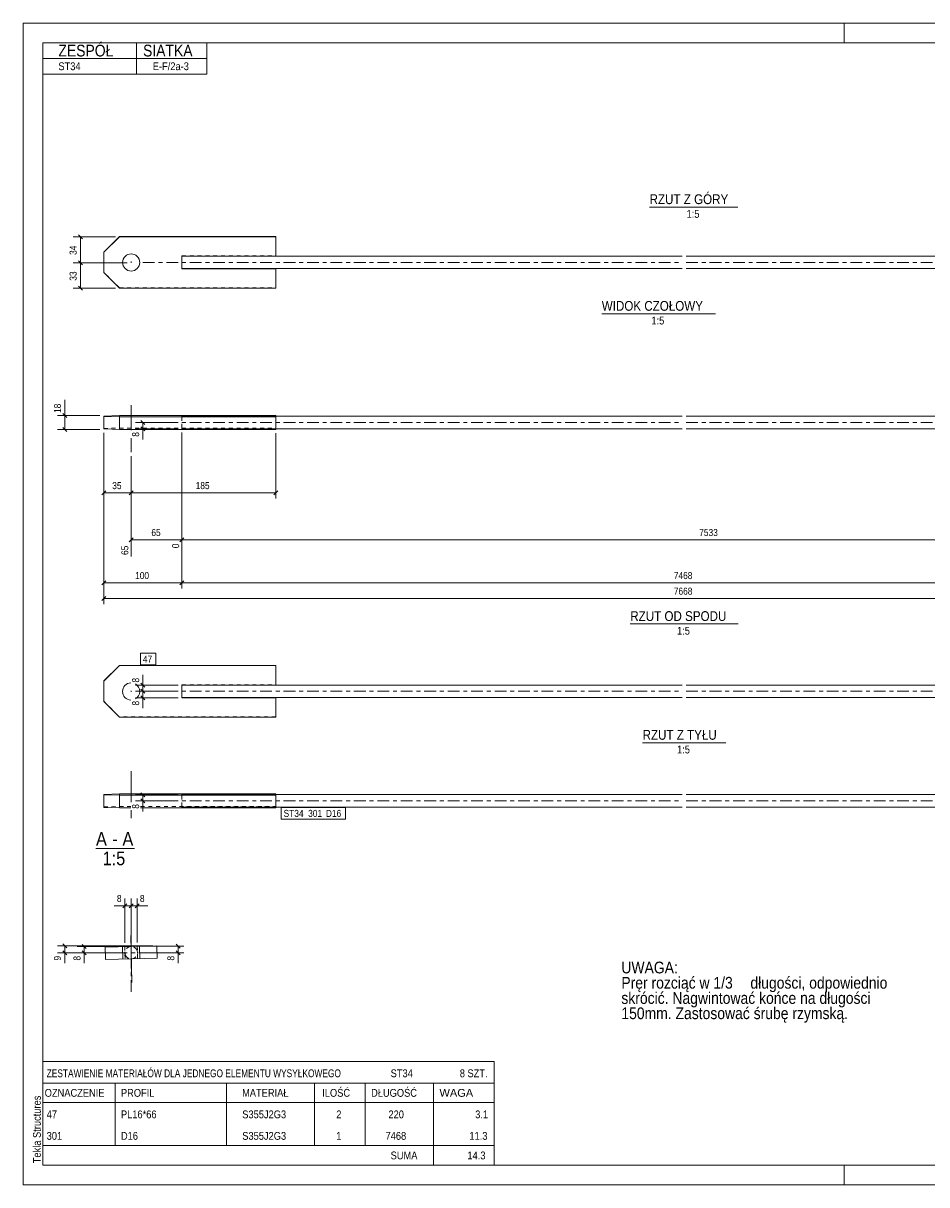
# Model space of a CAD drawing. Header units: millimetres. Extents: x 0 to 420, y 0 to 297.
# Tile 1 of 2: x 0 to 231, y 0 to 297. Entities that reach past the tile are written whole.
import ezdxf

# ---------------------------------------------------------------- set-up
doc = ezdxf.new("R2010")
doc.units = ezdxf.units.MM
for name, pattern in [('XKITLINE00', [0]), ('XKITLINE01', [4, 1, -1, 1, -1]), ('XKITLINE03', [6, 3, -1, 1, -1])]:
    doc.linetypes.add(name, pattern=pattern)
for name, color, linetype, lineweight in [('Arkusz rysunku', 3, 'Continuous', 0), ('Element', 2, 'Continuous', 0), ('Inny typ obiektu', 7, 'Continuous', 0), ('Tekst', 7, 'Continuous', 0), ('Wymiar', 4, 'Continuous', 0), ('Znak elementu', 2, 'Continuous', 0), ('Śruba', 3, 'Continuous', 0)]:
    doc.layers.add(name, color=color, linetype=linetype, lineweight=lineweight)
doc.styles.add('ARIAL', font='ARIAL.TTF')

msp = doc.modelspace()

# ---------------------------------------------------------------- linework, layer by layer
at = {"layer": 'Arkusz rysunku', "linetype": 'XKITLINE00', "lineweight": 0}
for p, q in [((420, 297), (0, 297)), ((0, 297), (0, 0)), ((0, 292), (0, 297)), ((5, 297), (0, 297)), ((210, 292), (210, 297)), ((415, 292), (5, 292)), ((5, 292), (5, 5)), ((0, 0), (0, 5)), ((5, 5), (415, 5)), ((210, 0), (210, 5)), ((0, 0), (420, 0))]:
    msp.add_line(p, q, dxfattribs=at)
at = {"layer": 'Element', "linetype": 'XKITLINE00', "lineweight": 0}
for p, q in [((24.62, 242.5), (20.62, 238.5)), ((20.62, 238.42), (24.62, 242.42)), ((24.62, 242.42), (24.62, 242.5)), ((64.62, 242.5), (24.62, 242.5)), ((64.62, 242.42), (24.62, 242.42)), ((64.62, 237.43), (64.62, 242.5)), ((20.62, 238.5), (20.62, 233.23)), ((40.62, 237.43), (64.62, 237.43)), ((40.62, 237.43), (40.62, 235.87)), ((40.62, 235.86), (40.62, 235.87)), ((40.62, 235.86), (40.62, 235.86)), ((40.62, 235.86), (40.62, 234.23)), ((168.62, 237.46), (64.62, 237.46)), ((273.62, 237.46), (169.62, 237.46)), ((20.62, 233.23), (24.62, 229.23)), ((40.62, 234.26), (168.62, 234.26)), ((40.62, 234.23), (64.62, 234.23)), ((64.62, 229.23), (64.62, 234.26)), ((169.62, 234.26), (297.62, 234.26)), ((24.62, 229.23), (64.62, 229.23)), ((24.62, 196.67), (20.62, 196.57)), ((20.62, 196.57), (20.62, 196.45)), ((20.62, 196.45), (24.62, 196.36)), ((20.62, 196.45), (20.62, 193.25)), ((64.62, 196.67), (24.62, 196.67)), ((24.62, 196.36), (64.62, 196.36)), ((24.62, 193.16), (24.62, 196.36)), ((40.62, 196.47), (40.62, 196.55)), ((40.62, 196.55), (64.62, 196.55)), ((40.62, 196.51), (168.62, 196.51)), ((64.62, 196.47), (40.62, 196.47)), ((64.62, 196.55), (64.62, 196.67)), ((64.62, 196.51), (64.62, 196.55)), ((64.62, 196.36), (64.62, 196.47)), ((64.62, 196.36), (64.62, 193.16)), ((169.62, 196.51), (297.62, 196.51)), ((20.62, 193.25), (24.62, 193.16)), ((24.62, 193.16), (64.62, 193.16)), ((168.62, 193.31), (64.62, 193.31)), ((273.62, 193.31), (169.62, 193.31)), ((20.62, 128.82), (24.62, 132.81)), ((24.62, 132.74), (20.62, 128.74)), ((24.62, 132.81), (64.62, 132.81)), ((24.62, 132.81), (24.62, 132.74)), ((64.62, 132.74), (24.62, 132.74)), ((64.62, 132.81), (64.62, 132.74)), ((64.62, 127.74), (64.62, 132.74)), ((20.62, 128.74), (20.62, 128.82)), ((20.62, 128.74), (20.62, 123.54)), ((40.62, 124.54), (40.62, 127.74)), ((64.62, 127.74), (40.62, 127.74)), ((168.62, 127.78), (64.62, 127.78)), ((273.62, 127.78), (169.62, 127.78)), ((24.62, 119.54), (20.62, 123.54)), ((40.62, 124.58), (168.62, 124.58)), ((40.62, 124.54), (64.62, 124.54)), ((64.62, 124.54), (64.62, 124.58)), ((64.62, 119.54), (64.62, 124.54)), ((169.62, 124.58), (297.62, 124.58)), ((24.62, 119.54), (64.62, 119.54)), ((20.62, 99.82), (24.62, 99.92)), ((20.62, 99.82), (20.62, 96.5)), ((20.62, 99.7), (24.62, 99.6)), ((24.62, 99.92), (64.62, 99.92)), ((24.62, 99.6), (24.62, 96.41)), ((64.62, 99.6), (24.62, 99.6)), ((40.62, 99.72), (40.62, 99.8)), ((40.62, 99.8), (64.62, 99.8)), ((40.62, 99.76), (168.62, 99.76)), ((40.62, 99.72), (64.62, 99.72)), ((64.62, 99.8), (64.62, 99.92)), ((64.62, 99.8), (64.62, 99.76)), ((64.62, 96.41), (64.62, 99.72)), ((169.62, 99.76), (297.62, 99.76)), ((24.62, 96.41), (20.62, 96.5)), ((27.5, 96.41), (24.62, 96.41)), ((64.62, 96.41), (30.02, 96.41)), ((168.62, 96.56), (64.62, 96.56)), ((273.62, 96.56), (169.62, 96.56)), ((20.98, 60.78), (34.18, 61.1)), ((20.98, 60.78), (34.18, 61.1)), ((20.98, 60.78), (21.06, 57.58)), ((21.06, 57.58), (20.98, 60.78)), ((34.18, 61.1), (34.26, 57.9)), ((34.18, 61.1), (34.26, 57.9)), ((21.06, 57.58), (34.26, 57.9)), ((34.26, 57.9), (21.06, 57.58))]:
    msp.add_line(p, q, dxfattribs=at)
at = {"layer": 'Element', "linetype": 'XKITLINE03', "lineweight": 0}
for p, q in [((30.62, 235.86), (168.62, 235.86)), ((169.62, 235.86), (307.62, 235.86)), ((30.62, 194.91), (168.62, 194.91)), ((169.62, 194.91), (307.62, 194.91)), ((30.62, 126.18), (168.62, 126.18)), ((169.62, 126.18), (307.62, 126.18)), ((30.62, 98.16), (168.62, 98.16)), ((169.62, 98.16), (307.62, 98.16)), ((27.62, 49.34), (27.62, 69.34)), ((17.62, 59.34), (37.62, 59.34))]:
    msp.add_line(p, q, dxfattribs=at)
at = {"layer": 'Element', "linetype": 'XKITLINE01', "lineweight": 0}
for p, q in [((40.62, 237.5), (40.62, 237.43)), ((40.62, 237.5), (40.62, 237.43)), ((40.62, 237.5), (64.62, 237.5)), ((64.62, 237.46), (40.62, 237.46)), ((40.62, 235.87), (40.62, 237.46)), ((40.62, 234.26), (40.62, 236.66)), ((40.62, 235.86), (40.62, 235.87)), ((40.62, 235.87), (40.62, 235.86)), ((24.62, 229.3), (20.62, 233.3)), ((40.62, 234.3), (64.62, 234.3)), ((64.62, 234.3), (64.62, 234.26)), ((64.62, 234.26), (64.62, 234.3)), ((24.62, 229.23), (24.62, 229.3)), ((24.62, 229.3), (64.62, 229.3)), ((20.62, 196.57), (20.62, 196.45)), ((24.62, 196.36), (24.62, 196.67)), ((40.62, 196.55), (40.62, 193.28)), ((40.62, 193.31), (40.62, 196.51)), ((64.62, 196.36), (64.62, 196.67)), ((64.62, 196.36), (64.62, 196.51)), ((64.62, 196.47), (64.62, 196.36)), ((20.62, 193.38), (24.62, 193.47)), ((24.62, 193.47), (64.62, 193.47)), ((40.62, 193.35), (64.62, 193.35)), ((64.62, 193.31), (40.62, 193.31)), ((40.62, 193.28), (64.62, 193.28)), ((40.62, 127.82), (64.62, 127.82)), ((40.62, 127.74), (40.62, 127.82)), ((64.62, 127.78), (40.62, 127.78)), ((40.62, 124.58), (40.62, 127.78)), ((20.62, 123.62), (24.62, 119.62)), ((40.62, 124.62), (64.62, 124.62)), ((64.62, 124.62), (64.62, 124.58)), ((64.62, 124.58), (64.62, 124.62)), ((64.62, 119.62), (24.62, 119.62)), ((24.62, 119.62), (24.62, 119.54)), ((64.62, 119.62), (64.62, 119.54)), ((20.62, 99.82), (20.62, 99.7)), ((24.62, 99.92), (24.62, 99.6)), ((40.62, 99.76), (40.62, 96.56)), ((40.62, 96.52), (40.62, 99.72)), ((64.62, 99.92), (64.62, 99.8)), ((64.62, 99.76), (64.62, 99.6)), ((20.62, 96.63), (24.62, 96.72)), ((20.62, 96.5), (20.62, 96.63)), ((24.62, 96.72), (27.5, 96.72)), ((30.02, 96.72), (64.62, 96.72)), ((64.62, 96.6), (40.62, 96.6)), ((40.62, 96.6), (40.62, 96.52)), ((64.62, 96.56), (40.62, 96.56)), ((40.62, 96.52), (64.62, 96.52)), ((64.62, 96.72), (64.62, 96.6)), ((64.62, 96.52), (64.62, 96.41)), ((25.98, 60.9), (26.06, 57.7)), ((29.18, 60.98), (29.26, 57.78))]:
    msp.add_line(p, q, dxfattribs=at)
for start, end in [(30, 210), (210, 30)]:
    msp.add_arc((27.62, 59.34), 1.6, start, end, dxfattribs=at)
at = {"layer": 'Inny typ obiektu', "linetype": 'XKITLINE00', "lineweight": 0}
for p, q in [((5, 292), (47, 292)), ((5, 292), (5, 288)), ((29, 288), (29, 292)), ((47, 288), (47, 292)), ((5, 288), (47, 288)), ((5, 288), (5, 284)), ((29, 288), (29, 284)), ((47, 288), (47, 284)), ((5, 284), (47, 284)), ((160.26, 250), (182.86, 250)), ((148.02, 222.73), (177.1, 222.73)), ((155.32, 143.41), (182.92, 143.41)), ((158.47, 113.04), (179.77, 113.04)), ((18.62, 85.96), (28.5, 85.96)), ((5, 31.5), (5, 26)), ((5, 31.5), (120.5, 31.5)), ((120.5, 31.5), (120.5, 26)), ((5, 26), (5, 21)), ((5, 26), (120.5, 26)), ((23.5, 26), (23.5, 21)), ((52, 21), (52, 26)), ((74.5, 26), (74.5, 21)), ((87.5, 26), (87.5, 21)), ((105, 26), (105, 21)), ((120.5, 26), (120.5, 21)), ((5, 21), (120.5, 21)), ((5, 21), (5, 15.5)), ((23.5, 21), (23.5, 15.5)), ((52, 15.5), (52, 21)), ((74.5, 21), (74.5, 15.5)), ((87.5, 21), (87.5, 15.5)), ((105, 21), (105, 15.5)), ((120.5, 21), (120.5, 15.5)), ((5, 15.5), (5, 10)), ((23.5, 15.5), (23.5, 10)), ((52, 10), (52, 15.5)), ((74.5, 15.5), (74.5, 10)), ((87.5, 15.5), (87.5, 10)), ((105, 15.5), (105, 10)), ((120.5, 15.5), (120.5, 10)), ((5, 10), (5, 5)), ((5, 10), (120.5, 10)), ((105, 10), (105, 5)), ((120.5, 10), (120.5, 5)), ((5, 5), (120.5, 5))]:
    msp.add_line(p, q, dxfattribs=at)
at = {"layer": 'Wymiar', "linetype": 'XKITLINE00', "lineweight": 0}
for p, q in [((23.62, 242.42), (12.76, 242.42)), ((14.11, 242.93), (15.13, 241.91)), ((14.62, 235.76), (14.62, 242.42)), ((26.62, 235.76), (12.76, 235.76)), ((26.62, 235.76), (12.76, 235.76)), ((14.11, 236.27), (15.13, 235.25)), ((14.11, 236.27), (15.13, 235.25)), ((14.62, 229.23), (14.62, 235.76)), ((23.62, 229.23), (12.76, 229.23)), ((14.11, 229.74), (15.13, 228.72)), ((10.62, 196.67), (10.62, 200.69)), ((10.62, 196.67), (10.62, 200.69)), ((19.62, 196.67), (8.76, 196.67)), ((10.11, 197.18), (11.13, 196.16)), ((10.62, 193.16), (10.62, 196.67)), ((19.62, 193.16), (8.76, 193.16)), ((10.11, 193.67), (11.13, 192.65)), ((39.62, 194.91), (28.76, 194.91)), ((39.62, 193.28), (28.76, 193.28)), ((30.11, 195.42), (31.13, 194.41)), ((30.11, 193.78), (31.13, 192.77)), ((30.62, 193.28), (30.62, 194.91)), ((30.62, 193.28), (30.62, 190.59)), ((30.62, 193.28), (30.62, 190.59)), ((20.62, 192.25), (20.62, 148.47)), ((20.62, 192.25), (20.62, 152.47)), ((20.62, 192.25), (20.62, 175.47)), ((40.62, 192.31), (40.62, 152.47)), ((40.62, 192.31), (40.62, 152.47)), ((40.62, 192.31), (40.62, 162.76)), ((40.62, 192.31), (40.62, 162.76)), ((64.62, 192.16), (64.62, 175.47)), ((27.62, 186.32), (27.62, 160.63)), ((27.62, 186.32), (27.62, 175.47)), ((27.62, 186.32), (27.62, 175.47)), ((21.13, 177.42), (20.11, 176.41)), ((20.62, 176.91), (27.62, 176.91)), ((28.13, 177.42), (27.11, 176.41)), ((28.13, 177.42), (27.11, 176.41)), ((27.62, 176.91), (64.62, 176.91)), ((65.13, 177.42), (64.11, 176.41)), ((28.13, 165.42), (27.11, 164.41)), ((27.62, 164.91), (40.62, 164.91)), ((41.13, 165.42), (40.11, 164.41)), ((41.13, 165.42), (40.16, 164.45)), ((40.62, 164.91), (310.62, 164.91)), ((21.13, 154.42), (20.11, 153.41)), ((20.62, 153.91), (40.62, 153.91)), ((41.13, 154.42), (40.11, 153.41)), ((41.13, 154.42), (40.11, 153.41)), ((40.62, 153.91), (297.62, 153.91)), ((21.13, 150.42), (20.11, 149.41)), ((20.62, 149.91), (317.62, 149.91)), ((39.62, 127.74), (28.76, 127.74)), ((30.11, 128.25), (31.13, 127.23)), ((30.62, 127.74), (30.62, 130.42)), ((30.62, 127.74), (30.62, 130.42)), ((30.62, 126.18), (30.62, 127.74)), ((39.62, 126.18), (28.76, 126.18)), ((39.62, 126.18), (28.76, 126.18)), ((30.11, 126.69), (31.13, 125.67)), ((30.11, 126.69), (31.13, 125.67)), ((30.11, 125.05), (31.13, 124.03)), ((30.62, 124.54), (30.62, 126.18)), ((39.62, 124.54), (28.76, 124.54)), ((30.62, 124.54), (30.62, 121.86)), ((30.62, 124.54), (30.62, 121.86)), ((39.62, 99.72), (28.76, 99.72)), ((39.62, 98.16), (28.76, 98.16)), ((30.11, 100.23), (31.13, 99.21)), ((30.11, 98.67), (31.13, 97.65)), ((30.62, 98.16), (30.62, 99.72)), ((30.62, 98.16), (30.62, 95.48)), ((30.62, 98.16), (30.62, 95.48)), ((25.98, 71.34), (23.3, 71.34)), ((25.98, 71.34), (23.3, 71.34)), ((26.49, 71.85), (25.47, 70.83)), ((25.98, 61.9), (25.98, 73.2)), ((25.98, 71.34), (27.62, 71.34)), ((28.13, 71.85), (27.11, 70.83)), ((28.13, 71.85), (27.11, 70.83)), ((27.62, 61.94), (27.62, 73.2)), ((27.62, 61.94), (27.62, 73.2)), ((27.62, 71.34), (29.18, 71.34)), ((29.69, 71.85), (28.67, 70.83)), ((29.18, 61.98), (29.18, 73.2)), ((29.18, 71.34), (31.87, 71.34)), ((29.18, 71.34), (31.87, 71.34)), ((33.18, 61.1), (8.76, 61.1)), ((10.11, 61.61), (11.13, 60.59)), ((10.11, 59.85), (11.13, 58.83)), ((10.62, 59.34), (10.62, 61.1)), ((24.98, 60.9), (13.76, 60.9)), ((15.11, 61.41), (16.13, 60.39)), ((15.11, 59.85), (16.13, 58.83)), ((15.62, 59.34), (15.62, 60.9)), ((30.18, 60.98), (41.06, 60.98)), ((39.11, 61.49), (40.13, 60.47)), ((39.11, 59.85), (40.13, 58.83)), ((39.62, 59.34), (39.62, 60.98)), ((25.02, 59.34), (8.76, 59.34)), ((10.62, 59.34), (10.62, 56.66)), ((10.62, 59.34), (10.62, 56.66)), ((25.02, 59.34), (13.76, 59.34)), ((15.62, 59.34), (15.62, 56.66)), ((15.62, 59.34), (15.62, 56.66)), ((30.22, 59.34), (41.06, 59.34)), ((39.62, 59.34), (39.62, 56.66)), ((39.62, 59.34), (39.62, 56.66))]:
    msp.add_line(p, q, dxfattribs=at)
at = {"layer": 'Znak elementu', "linetype": 'XKITLINE00', "lineweight": 0}
for p, q in [((30.02, 135.91), (33.89, 135.91)), ((30.02, 132.91), (30.02, 135.91)), ((33.89, 132.91), (33.89, 135.91)), ((30.02, 132.91), (33.89, 132.91)), ((66.02, 96.46), (82.45, 96.46)), ((66.02, 93.46), (66.02, 96.46)), ((82.45, 93.46), (82.45, 96.46)), ((66.02, 93.46), (82.45, 93.46))]:
    msp.add_line(p, q, dxfattribs=at)
at = {"layer": 'Śruba', "linetype": 'XKITLINE00', "lineweight": 0}
for p, q in [((27.62, 235.76), (27.62, 236.05)), ((27.62, 199.31), (27.62, 192.96)), ((27.62, 190.91), (27.62, 187.32)), ((27.62, 126.28), (27.62, 126)), ((27.62, 97.85), (27.62, 105.76)), ((27.62, 93.76), (27.62, 95.79)), ((27.52, 63.74), (27.8, 51.74)), ((25.38, 60.89), (25.46, 57.69)), ((29.78, 60.99), (29.86, 57.79))]:
    msp.add_line(p, q, dxfattribs=at)
msp.add_circle((27.62, 235.83), 2.2, dxfattribs=at)
for start, end in [(92.8133, 180), (299.5139, 60.4861), (180, 266.8722)]:
    msp.add_arc((27.62, 126.14), 2.2, start, end, dxfattribs=at)

# ---------------------------------------------------------------- texts
at = {"layer": 'Arkusz rysunku', "style": 'ARIAL', "width": 0.85}
msp.add_text('Tekla Structures', height=2, rotation=90, dxfattribs=at).set_placement((4.5, 5.5))
at = {"layer": 'Inny typ obiektu', "style": 'ARIAL'}
for s, height, width, p in [('ZESPÓŁ', 3, 0.85, (9, 288.5)), ('SIATKA', 3, 0.85, (30.66, 288.5)), ('ST34', 2, 0.85, (9, 285)), ('E-F/2a-3', 2, 0.85, (33.15, 285)), ('RZUT Z GÓRY', 2.5, 0.85, (160.26, 250.75)), ('1:5', 2, 0.85, (169.71, 247.25)), ('WIDOK CZOŁOWY', 2.5, 0.85, (148.02, 223.48)), ('1:5', 2, 0.85, (160.71, 219.98)), ('RZUT OD SPODU', 2.5, 0.85, (155.32, 144.16)), ('1:5', 2, 0.85, (167.27, 140.66)), ('RZUT Z TYŁU', 2.5, 0.85, (158.47, 113.79)), ('1:5', 2, 0.85, (167.27, 110.29)), ('A', 3.5, 0.85, (18.62, 86.71)), ('A', 3.5, 0.85, (25.39, 86.71)), ('-', 3.5, 0.85, (22.78, 86.71)), ('1:5', 3.5, 0.85, (20.32, 81.71)), ('ZESTAWIENIE MATERIAŁÓW DLA JEDNEGO ELEMENTU WYSYŁKOWEGO', 2, 0.765, (6, 27.5)), ('ST34', 2, 0.85, (94, 27.5)), ('8', 2, 0.85, (111.69, 27.5)), (' SZT.', 2, 0.85, (113, 27.5)), ('OZNACZENIE', 2, 0.85, (5.5, 22.5)), ('PROFIL', 2, 0.85, (25, 22.5)), ('MATERIAŁ', 2, 0.85, (56, 22.5)), ('ILOŚĆ', 2, 0.85, (76.5, 22.5)), ('DŁUGOŚĆ', 2, 0.85, (89, 22.5)), ('WAGA', 2, 1.008832, (106.5, 22.5)), ('47', 2, 0.85, (6, 17)), ('PL16*66', 2, 0.85, (25, 17)), ('S355J2G3', 2, 0.85, (56.04, 17)), ('2', 2, 0.85, (80.09, 17)), ('220', 2, 0.85, (93.44, 17)), ('3.1', 2, 0.85, (115.63, 17)), ('301', 2, 0.85, (6, 11.5)), ('D16', 2, 0.85, (25, 11.5)), ('S355J2G3', 2, 0.85, (56.04, 11.5)), ('1', 2, 0.85, (80.09, 11.5)), ('7468', 2, 0.85, (92.7, 11.5)), ('11.3', 2, 0.85, (114.15, 11.5)), ('SUMA', 2, 0.85, (94, 6.5)), ('14.3', 2, 0.85, (113.65, 6.5))]:
    msp.add_text(s, height=height, dxfattribs=dict(at, width=width)).set_placement(p)
at = {"layer": 'Tekst', "style": 'ARIAL', "width": 0.85}
for s, p in [('UWAGA:', (153.03, 54.05)), ('Pręr rozciąć w 1/3', (153.03, 50.15)), (' długości, odpowiednio', (185.05, 50.15)), ('skrócić. Nagwintować końce na długości ', (153.03, 46.25)), ('150mm. Zastosować śrubę rzymską.', (153.03, 42.35))]:
    msp.add_text(s, height=3, dxfattribs=at).set_placement(p)
at = {"layer": 'Wymiar', "style": 'ARIAL', "width": 0.85}
for s, p in [('34', (13.66, 237.76)), ('33', (13.66, 231.16)), ('18', (9.66, 197.35)), ('8', (29.66, 191.27)), ('0', (39.9, 162.76)), ('65', (26.9, 161.03)), ('8', (29.66, 128.41)), ('8', (29.66, 122.53)), ('8', (29.66, 96.15)), ('9', (9.66, 57.33)), ('8', (14.66, 57.33)), ('8', (38.66, 57.33))]:
    msp.add_text(s, height=1.8, rotation=90.0002, dxfattribs=at).set_placement(p)
for s, p in [('35', (22.78, 177.87)), ('185', (44.12, 177.87)), ('65', (32.78, 165.87)), ('7533', (172.95, 165.87)), ('100', (28.62, 154.87)), ('7468', (166.45, 154.87)), ('7668', (166.45, 150.87)), ('8', (23.97, 72.3)), ('8', (29.86, 72.3))]:
    msp.add_text(s, height=1.8, dxfattribs=at).set_placement(p)
at = {"layer": 'Znak elementu', "style": 'ARIAL', "width": 0.85}
for s, p in [('47', (30.62, 133.51)), ('ST34', (66.62, 94.06)), ('301', (72.9, 94.06)), ('D16', (77.44, 94.06))]:
    msp.add_text(s, height=1.8, dxfattribs=at).set_placement(p)

doc.saveas('drawing.dxf')
